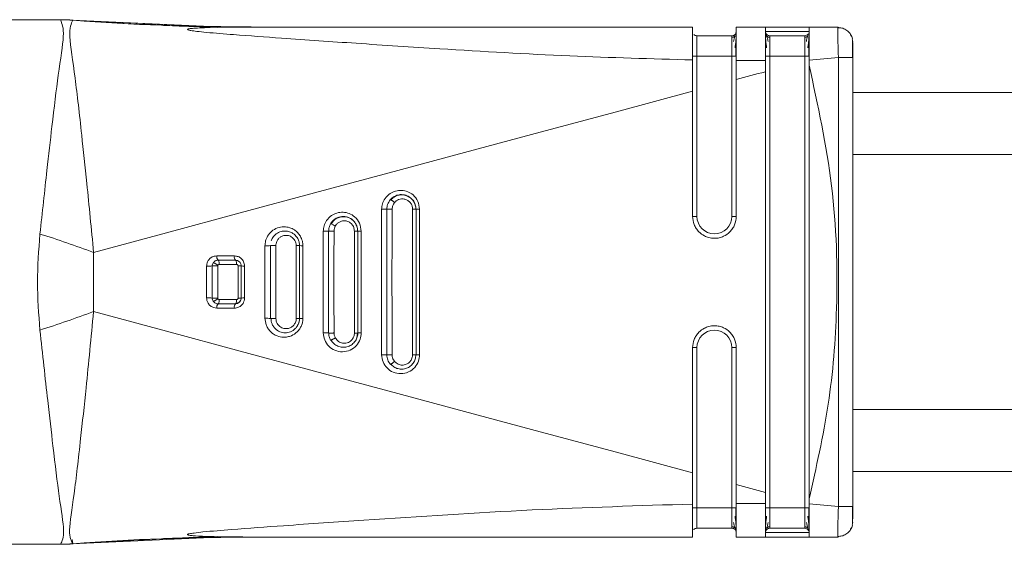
# Model space of a CAD drawing. Header units: millimetres. Extents: x -450 to 1924, y -64 to 425.
# Tile 11 of 41: x -211 to -177, y 391 to 409. Entities that reach past the tile are written whole.
import ezdxf

# ---------------------------------------------------------------- set-up
doc = ezdxf.new("R2010")
doc.units = ezdxf.units.MM

# ---------------------------------------------------------------- blocks, each defined once
blk = doc.blocks.new('Drawing View1')
at = {"color": 7, "linetype": 'Continuous', "lineweight": 18}
for p, q in [((-109.01, 2.5), (-93.636, 2.5)), ((-93.302, 2.491), (-93.64, 2.5)), ((-93.189, 2.483), (-93.64, 2.5)), ((-93.636, 2.5), (-93.634, 2.499)), ((-88.461, 2.264), (-93.23, 2.486)), ((-88.836, 2.282), (-93.23, 2.486)), ((-93.192, 2.484), (-93.192, 2.483)), ((-87.674, 2.254), (-89.273, 2.282)), ((-87.669, 2.254), (-88.168, 2.262)), ((-71.91, 2.25), (-87.105, 2.25)), ((-69.41, 2.25), (-70.41, 2.25)), ((-67.91, 2.25), (-69.41, 2.25)), ((-67.91, 2.1), (-69.41, 2.1)), ((-66.91, 2.25), (-67.91, 2.25)), ((-66.91, 2.25), (-66.915, 2.21)), ((-70.56, 1.95), (-71.76, 1.95)), ((-68.06, 1.95), (-69.26, 1.95)), ((-66.41, 1.75), (-66.428, 1.843)), ((-66.419, 1.724), (-66.419, 1.795)), ((-71.91, 0.046), (-71.91, 1.119)), ((-71.76, 1.25), (-71.76, -4.25)), ((-70.56, 1.25), (-71.76, 1.25)), ((-70.56, -4.25), (-70.56, 1.25)), ((-69.26, 1.25), (-69.26, -14.25)), ((-68.06, 1.25), (-69.26, 1.25)), ((-68.06, -14.25), (-68.06, 1.25)), ((-66.901, 1.205), (-67.91, 1.111)), ((-67.91, 1.111), (-67.91, 0.943)), ((-66.901, 1.205), (-66.901, -14.205)), ((-66.41, 1.205), (-66.427, 1.205)), ((-66.41, 1.205), (-66.41, -14.205)), ((0, 0), (-66.41, 0)), ((0, -2.125), (-66.41, -2.125)), ((-82.59, -4.005), (-82.59, -8.995)), ((-81.529, -4), (-81.529, -9)), ((-81.41, -4), (-81.529, -4)), ((-81.41, -4), (-81.41, -9)), ((-81.41, -5.542), (-81.41, -4)), ((-81.287, -8.996), (-81.287, -4.004)), ((-71.91, -4.25), (-71.76, -4.25)), ((-70.41, -4.25), (-70.56, -4.25)), ((-84.593, -4.755), (-84.593, -8.245)), ((-84.41, -8.25), (-84.41, -4.75)), ((-83.526, -4.75), (-83.526, -8.25)), ((-83.41, -4.75), (-83.526, -4.75)), ((-83.41, -4.75), (-83.41, -8.25)), ((-86.597, -5.254), (-86.597, -7.746)), ((-86.41, -7.75), (-86.41, -5.25)), ((-86.222, -7.749), (-86.222, -5.25)), ((-85.41, -5.25), (-85.523, -5.25)), ((-85.523, -5.25), (-85.523, -7.75)), ((-85.41, -5.25), (-85.41, -7.75)), ((-92.483, -7.514), (-92.483, -5.486)), ((-88.41, -7.05), (-88.41, -5.95)), ((-88.205, -5.752), (-88.231, -5.754)), ((-88.219, -7.05), (-88.219, -5.95)), ((-88.21, -5.75), (-87.61, -5.75)), ((-88.169, -5.9), (-87.57, -5.9)), ((-87.52, -5.95), (-87.52, -7.05)), ((-87.41, -5.95), (-87.41, -7.05)), ((-87.57, -7.1), (-88.169, -7.1)), ((-87.41, -7.05), (-87.417, -7.05)), ((-88.21, -7.25), (-88.205, -7.246)), ((-87.61, -7.25), (-88.21, -7.25)), ((-85.41, -7.75), (-85.523, -7.75)), ((-81.41, -9), (-81.41, -7.449)), ((-83.41, -8.25), (-83.526, -8.25)), ((-83.44, -8.41), (-83.414, -8.25)), ((-71.91, -8.75), (-71.76, -8.75)), ((-71.76, -8.75), (-71.76, -14.25)), ((-70.56, -14.25), (-70.56, -8.75)), ((-70.41, -8.75), (-70.56, -8.75)), ((-81.41, -9), (-81.529, -9)), ((0, -10.875), (-66.41, -10.875)), ((-66.41, -13), (0, -13)), ((-67.91, -13.942), (-67.91, -14.111)), ((-66.901, -14.205), (-67.91, -14.111)), ((-70.56, -14.25), (-71.76, -14.25)), ((-70.41, -14.25), (-70.56, -14.25)), ((-68.06, -14.25), (-69.26, -14.25)), ((-67.91, -14.25), (-68.06, -14.25)), ((-66.41, -14.75), (-66.428, -14.843)), ((-70.56, -14.95), (-71.76, -14.95)), ((-69.41, -15.023), (-69.41, -15.036)), ((-69.41, -15.1), (-67.91, -15.1)), ((-68.06, -14.95), (-69.26, -14.95)), ((-109.01, -15.5), (-93.636, -15.5)), ((-93.64, -15.5), (-93.189, -15.483)), ((-93.23, -15.486), (-88.462, -15.264)), ((-93.23, -15.486), (-88.461, -15.264)), ((-93.218, -15.339), (-93.192, -15.482)), ((-89.263, -15.282), (-87.669, -15.254)), ((-88.583, -15.27), (-88.168, -15.262)), ((-71.91, -15.25), (-87.105, -15.25)), ((-69.41, -15.25), (-70.41, -15.25)), ((-69.41, -15.25), (-67.91, -15.25)), ((-66.91, -15.25), (-67.91, -15.25)), ((-66.916, -15.23), (-66.91, -15.25))]:
    blk.add_line(p, q, dxfattribs=at)
at = {"color": 7, "linetype": 'Continuous', "lineweight": 18, "flags": 128}
for points in [[(-70.41, 1.25), (-70.413, 1.25), (-70.421, 1.25), (-70.435, 1.25), (-70.454, 1.25), (-70.477, 1.25), (-70.503, 1.25), (-70.531, 1.25), (-70.56, 1.25)], [(-67.91, 1.25), (-67.913, 1.25), (-67.921, 1.25), (-67.935, 1.25), (-67.954, 1.25), (-67.977, 1.25), (-68.003, 1.25), (-68.031, 1.25), (-68.06, 1.25)], [(-70.41, 0.449), (-70.285, 0.482), (-70.16, 0.516), (-70.035, 0.549), (-69.91, 0.583), (-69.785, 0.616), (-69.66, 0.65), (-69.535, 0.683), (-69.41, 0.717)], [(-92.483, -5.486), (-89.977, -4.81), (-87.448, -4.129), (-84.897, -3.443), (-82.327, -2.751), (-79.741, -2.056), (-77.141, -1.358), (-74.529, -0.657), (-71.91, 0.046)], [(-92.483, -7.514), (-89.977, -8.19), (-87.448, -8.871), (-84.897, -9.557), (-82.327, -10.249), (-79.741, -10.944), (-77.141, -11.642), (-74.529, -12.343), (-71.91, -13.046)], [(-70.41, -13.449), (-70.285, -13.482), (-70.16, -13.516), (-70.035, -13.549), (-69.91, -13.583), (-69.785, -13.616), (-69.66, -13.65), (-69.535, -13.683), (-69.41, -13.717)]]:
    blk.add_lwpolyline(points, dxfattribs=at)
at = {"color": 7, "linetype": 'Continuous', "lineweight": 18}
for centre, radius, start, end in [((-93.563, -3.076), 5.57, 86.1769, 90.5995), ((-87.105, 82.38), 80.13, 265.64339, 269.99986), ((-70.56, 2.1), 0.15, 270, 0), ((-68.06, 2.1), 0.15, 270, 320.6906), ((-82.542, -2.299), 1.706, 268.4051, 274.4186), ((-82.537, -91.335), 87.334, 89.7977, 89.91687), ((-81.314, -2.97), 1.035, 264.6998, 271.498), ((-71.16, -4.25), 0.6, 180, 0), ((-84.431, -4.928), 0.428, 54.2171, 78.721), ((-104.295, -36.896), 33.558, 69.391, 72.7177), ((-84.543, -2.988), 1.768, 268.361, 274.2988), ((-84.506, -121.299), 116.549, 89.86212, 89.95306), ((-83.317, -3.695), 1.06, 264.9592, 271.3924), ((-86.544, -3.467), 1.789, 268.2904, 274.2827), ((-85.319, -4.194), 1.06, 265.0922, 271.3252), ((-88.084, -5.637), 0.169, 168.7435, 221.9554), ((-87.48, -5.637), 0.172, 168.8508, 221.0261), ((-88.546, -2.888), 3.065, 268.9755, 272.5392), ((-88.473, -185.35), 179.4, 89.91884, 89.97984), ((-87.322, -4.277), 1.675, 266.9844, 270.7971), ((-88.546, -10.112), 3.065, 87.4603, 91.0247), ((-87.322, -8.723), 1.675, 89.2028, 93.0156), ((-88.084, -7.363), 0.169, 138.0445, 191.2565), ((-87.48, -7.363), 0.172, 138.9733, 191.1497), ((-104.298, 23.895), 33.558, 287.2885, 290.6152), ((-86.544, -9.533), 1.788, 85.7175, 91.7101), ((-84.543, -10.012), 1.768, 85.7013, 91.6393), ((-83.317, -9.305), 1.06, 88.608, 95.0416), ((-71.16, -8.75), 0.6, 0, 180), ((-82.542, -10.701), 1.706, 85.5816, 91.5954), ((-81.314, -10.03), 1.035, 88.5027, 95.3013), ((-70.56, -15.1), 0.15, 359.9966, 90), ((-68.06, -15.1), 0.15, 31.7257, 90), ((-93.563, -9.924), 5.57, 269.4004, 273.8231), ((-87.105, -95.38), 80.13, 90.00014, 94.35661)]:
    blk.add_arc(centre, radius, start, end, dxfattribs=at)
for points, knots in [([(-94.325, -4.853), (-94.245, -4.109), (-94.103, -2.8), (-93.887, -0.929), (-93.691, 0.736), (-93.455, 2.12), (-93.565, 2.366), (-93.621, 2.494)], [0, 0, 0, 0, 0.1900085, 0.3346503, 0.5383376, 0.7615276, 1, 1, 1, 1]), ([(-93.621, 2.494), (-93.626, 2.496), (-93.635, 2.499), (-93.636, 2.5), (-93.636, 2.5)], [0, 0, 0, 0, 0.561067, 1, 1, 1, 1]), ([(-93.636, 2.5), (-93.553, 2.499), (-93.405, 2.498), (-93.257, 2.488), (-93.192, 2.484)], [0, 0, 0, 0, 0.559994, 1, 1, 1, 1]), ([(-92.483, -5.486), (-92.56, -4.683), (-92.697, -3.264), (-92.919, -1.196), (-93.123, 0.635), (-93.373, 2.135), (-93.254, 2.363), (-93.192, 2.482)], [0, 0, 0, 0, 0.190167, 0.336225, 0.540876, 0.762002, 1, 1, 1, 1]), ([(-93.192, 2.482), (-93.192, 2.482), (-93.192, 2.483), (-93.192, 2.483), (-93.192, 2.484)], [0, 0, 0, 0, 0.5563332, 1, 1, 1, 1]), ([(-93.192, 2.484), (-92.017, 2.409), (-89.921, 2.275), (-87.82, 2.258), (-86.896, 2.25)], [0, 0, 0, 0, 0.560021, 1, 1, 1, 1]), ([(-88.221, 2.235), (-88.555, 2.247), (-89.202, 2.27), (-89.798, 2.294), (-90.086, 2.306)], [0, 0, 0, 0, 0.515573, 1, 1, 1, 1]), ([(-87.105, 2.25), (-87.631, 2.249), (-88.268, 2.247), (-88.948, 2.215), (-89.129, 2.2), (-89.206, 2.188), (-89.233, 2.181), (-89.249, 2.175), (-89.258, 2.168), (-89.254, 2.159), (-89.233, 2.15), (-89.195, 2.139), (-89.101, 2.121), (-88.903, 2.095), (-88.417, 2.046), (-87.447, 1.969), (-85.732, 1.846), (-83.372, 1.683), (-80.072, 1.467), (-76.219, 1.241), (-73.317, 1.159), (-71.91, 1.119)], [0, 0, 0, 0, 0.079633, 0.096416, 0.106506, 0.108989, 0.110947, 0.112535, 0.113904, 0.115836, 0.117972, 0.120667, 0.124353, 0.135955, 0.15357, 0.20236, 0.286651, 0.417176, 0.562519, 0.787792, 1, 1, 1, 1]), ([(-71.91, 1.922), (-71.91, 2.015), (-71.91, 2.204), (-71.91, 2.235), (-71.91, 2.25)], [0, 0, 0, 0, 0.489594, 1, 1, 1, 1]), ([(-70.453, 1.533), (-70.446, 1.581), (-70.432, 1.679), (-70.419, 1.815), (-70.411, 1.94), (-70.41, 2.003), (-70.41, 2.035)], [0, 0, 0, 0, 0.238341, 0.484239, 0.738095, 1, 1, 1, 1]), ([(-70.41, 1.099), (-70.41, 1.254), (-70.41, 1.567), (-70.41, 1.942), (-70.41, 2.2), (-70.41, 2.233), (-70.41, 2.25)], [0, 0, 0, 0, 0.249034, 0.499186, 0.749184, 1, 1, 1, 1]), ([(-69.41, 1.096), (-69.41, 1.255), (-69.41, 1.564), (-69.41, 1.937), (-69.41, 2.198), (-69.41, 2.233), (-69.41, 2.25)], [0, 0, 0, 0, 0.256857, 0.499427, 0.744777, 1, 1, 1, 1]), ([(-69.41, 2.1), (-69.41, 2.085), (-69.41, 2.055), (-69.41, 1.87), (-69.41, 1.676), (-69.41, 1.479), (-69.41, 1.33), (-69.41, 1.25)], [0, 0, 0, 0, 0.2760948, 0.5225118, 0.6631331, 0.8208207, 1, 1, 1, 1]), ([(-69.41, 2.036), (-69.41, 2.005), (-69.409, 1.942), (-69.401, 1.816), (-69.388, 1.68), (-69.374, 1.582), (-69.367, 1.534)], [0, 0, 0, 0, 0.261923, 0.515785, 0.761658, 1, 1, 1, 1]), ([(-69.316, 1.753), (-69.334, 1.821), (-69.362, 1.924), (-69.387, 2.011), (-69.395, 2.033), (-69.4, 2.045)], [0, 0, 0, 0, 0.485076, 0.738499, 1, 1, 1, 1]), ([(-67.953, 1.533), (-67.946, 1.581), (-67.932, 1.679), (-67.919, 1.815), (-67.911, 1.94), (-67.91, 2.003), (-67.91, 2.035)], [0, 0, 0, 0, 0.238341, 0.484239, 0.738095, 1, 1, 1, 1]), ([(-67.91, 1.111), (-67.91, 1.261), (-67.91, 1.561), (-67.91, 1.934), (-67.91, 2.204), (-67.91, 2.235), (-67.91, 2.25)], [0, 0, 0, 0, 0.250255, 0.500093, 0.749776, 1, 1, 1, 1]), ([(-66.445, 1.92), (-66.469, 1.967), (-66.517, 2.06), (-66.64, 2.161), (-66.781, 2.223), (-66.88, 2.228), (-66.928, 2.23)], [0, 0, 0, 0, 0.25578, 0.515825, 0.767388, 1, 1, 1, 1]), ([(-66.915, 2.21), (-66.917, 2.2), (-66.923, 2.171), (-66.924, 1.959), (-66.918, 1.68), (-66.91, 1.418), (-66.904, 1.276), (-66.901, 1.205)], [0, 0, 0, 0, 0.149471, 0.429111, 0.704279, 0.849702, 1, 1, 1, 1]), ([(-66.445, 1.921), (-66.469, 1.967), (-66.517, 2.06), (-66.64, 2.161), (-66.774, 2.221), (-66.865, 2.226), (-66.905, 2.228)], [0, 0, 0, 0, 0.265791, 0.536014, 0.797424, 1, 1, 1, 1]), ([(-71.91, 1.119), (-71.91, 1.277), (-71.91, 1.587), (-71.91, 1.811), (-71.91, 1.922)], [0, 0, 0, 0, 0.509532, 1, 1, 1, 1]), ([(-71.91, 1.85), (-71.91, 1.834), (-71.91, 1.775), (-71.91, 1.653), (-71.91, 1.465), (-71.91, 1.325), (-71.91, 1.25)], [0, 0, 0, 0, 0.1011808, 0.3670655, 0.6645026, 1, 1, 1, 1]), ([(-71.869, 1.998), (-71.868, 1.997), (-71.856, 1.979), (-71.818, 1.958), (-71.779, 1.953), (-71.76, 1.95)], [0, 0, 0, 0, 0.038266, 0.519133, 1, 1, 1, 1]), ([(-71.76, 1.95), (-71.76, 1.94), (-71.76, 1.919), (-71.76, 1.757), (-71.76, 1.526), (-71.76, 1.342), (-71.76, 1.25)], [0, 0, 0, 0, 0.250154, 0.499436, 0.749043, 1, 1, 1, 1]), ([(-70.56, 1.25), (-70.56, 1.342), (-70.56, 1.526), (-70.56, 1.757), (-70.56, 1.919), (-70.56, 1.94), (-70.56, 1.95)], [0, 0, 0, 0, 0.250957, 0.500564, 0.749846, 1, 1, 1, 1]), ([(-70.453, 1.937), (-70.461, 1.931), (-70.476, 1.918), (-70.504, 1.905), (-70.532, 1.898), (-70.551, 1.897), (-70.56, 1.896)], [0, 0, 0, 0, 0.262688, 0.519982, 0.767001, 1, 1, 1, 1]), ([(-70.434, 2.019), (-70.438, 2.01), (-70.447, 1.991), (-70.47, 1.914), (-70.491, 1.816), (-70.504, 1.75)], [0, 0, 0, 0, 0.258386, 0.511098, 1, 1, 1, 1]), ([(-70.42, 1.242), (-70.42, 1.295), (-70.42, 1.4), (-70.42, 1.551), (-70.42, 1.692), (-70.42, 1.77), (-70.421, 1.81)], [0, 0, 0, 0, 0.250243, 0.500316, 0.750205, 1, 1, 1, 1]), ([(-70.41, 1.922), (-70.41, 1.933), (-70.41, 1.972), (-70.41, 1.994), (-70.41, 2.009)], [0, 0, 0, 0, 0.2721124, 1, 1, 1, 1]), ([(-69.26, 1.897), (-69.269, 1.897), (-69.288, 1.898), (-69.316, 1.906), (-69.344, 1.918), (-69.359, 1.931), (-69.367, 1.937)], [0, 0, 0, 0, 0.233002, 0.48002, 0.737312, 1, 1, 1, 1]), ([(-69.26, 1.95), (-69.26, 1.94), (-69.26, 1.919), (-69.26, 1.757), (-69.26, 1.526), (-69.26, 1.342), (-69.26, 1.25)], [0, 0, 0, 0, 0.250154, 0.499436, 0.749043, 1, 1, 1, 1]), ([(-68.06, 1.25), (-68.06, 1.342), (-68.06, 1.526), (-68.06, 1.757), (-68.06, 1.919), (-68.06, 1.94), (-68.06, 1.95)], [0, 0, 0, 0, 0.250957, 0.500564, 0.749846, 1, 1, 1, 1]), ([(-67.953, 1.937), (-67.961, 1.931), (-67.976, 1.918), (-68.004, 1.905), (-68.032, 1.898), (-68.051, 1.897), (-68.06, 1.896)], [0, 0, 0, 0, 0.262688, 0.519982, 0.767001, 1, 1, 1, 1]), ([(-67.934, 2.019), (-67.938, 2.01), (-67.947, 1.991), (-67.97, 1.914), (-67.991, 1.816), (-68.004, 1.75)], [0, 0, 0, 0, 0.2583861, 0.5110976, 1, 1, 1, 1]), ([(-67.92, 1.242), (-67.92, 1.295), (-67.92, 1.4), (-67.92, 1.551), (-67.92, 1.692), (-67.92, 1.77), (-67.921, 1.81)], [0, 0, 0, 0, 0.250243, 0.500316, 0.750205, 1, 1, 1, 1]), ([(-66.418, 1.841), (-66.426, 1.871), (-66.442, 1.935), (-66.475, 1.954), (-66.492, 1.964)], [0, 0, 0, 0, 0.475268, 1, 1, 1, 1]), ([(-66.418, 1.592), (-66.418, 1.63), (-66.419, 1.717), (-66.419, 1.767), (-66.419, 1.795)], [0, 0, 0, 0, 0.429234, 1, 1, 1, 1]), ([(-66.41, 1.717), (-66.41, 1.712), (-66.41, 1.694), (-66.41, 1.571), (-66.41, 1.394), (-66.41, 1.267), (-66.41, 1.205)], [0, 0, 0, 0, 0.123721, 0.463842, 0.732823, 1, 1, 1, 1]), ([(-66.418, 1.199), (-66.418, 1.262), (-66.418, 1.387), (-66.418, 1.538), (-66.418, 1.607), (-66.418, 1.63)], [0, 0, 0, 0, 0.3973457, 0.7943908, 1, 1, 1, 1]), ([(-66.418, 1.199), (-66.418, 1.261), (-66.418, 1.387), (-66.418, 1.524), (-66.418, 1.581), (-66.418, 1.592)], [0, 0, 0, 0, 0.445098, 0.889843, 1, 1, 1, 1]), ([(-70.41, 1.099), (-70.41, 0.976), (-70.41, 0.76), (-70.41, 0.542), (-70.41, 0.449)], [0, 0, 0, 0, 0.570582, 1, 1, 1, 1]), ([(-70.41, 1.099), (-70.222, 1.098), (-69.889, 1.095), (-69.556, 1.095), (-69.41, 1.096)], [0, 0, 0, 0, 0.563222, 1, 1, 1, 1]), ([(-69.41, 0.717), (-69.41, 0.787), (-69.41, 0.913), (-69.41, 1.039), (-69.41, 1.096)], [0, 0, 0, 0, 0.5536399, 1, 1, 1, 1]), ([(-66.427, 1.205), (-66.432, 1.205), (-66.445, 1.205), (-66.546, 1.205), (-66.707, 1.205), (-66.836, 1.205), (-66.901, 1.205)], [0, 0, 0, 0, 0.151362, 0.434241, 0.717121, 1, 1, 1, 1]), ([(-69.41, -13.717), (-69.41, -11.022), (-69.41, -6.211), (-69.41, -1.4), (-69.41, 0.717)], [0, 0, 0, 0, 0.560031, 1, 1, 1, 1]), ([(-67.91, 0.943), (-67.61, -0.432), (-67.012, -3.179), (-66.891, -7.104), (-67.175, -10.71), (-67.665, -12.864), (-67.91, -13.942)], [0, 0, 0, 0, 0.28024, 0.559855, 0.779601, 1, 1, 1, 1]), ([(-67.91, 0.943), (-67.91, -1.836), (-67.91, -6.798), (-67.91, -11.759), (-67.91, -13.942)], [0, 0, 0, 0, 0.559993, 1, 1, 1, 1]), ([(-70.41, 0.449), (-70.41, -0.428), (-70.41, -1.995), (-70.41, -3.561), (-70.41, -4.25)], [0, 0, 0, 0, 0.560002, 1, 1, 1, 1]), ([(-71.91, -4.25), (-71.91, -3.448), (-71.91, -2.016), (-71.91, -0.584), (-71.91, 0.046)], [0, 0, 0, 0, 0.559985, 1, 1, 1, 1]), ([(-81.287, -4.004), (-81.299, -3.912), (-81.323, -3.726), (-81.487, -3.515), (-81.689, -3.392), (-81.899, -3.345), (-82.11, -3.367), (-82.314, -3.459), (-82.475, -3.615), (-82.573, -3.81), (-82.584, -3.943), (-82.59, -4.005)], [0, 0, 0, 0, 0.134387, 0.270116, 0.373824, 0.479039, 0.584256, 0.685463, 0.805996, 0.909843, 1, 1, 1, 1]), ([(-82.411, -4), (-82.406, -3.946), (-82.396, -3.828), (-82.329, -3.731), (-82.293, -3.678)], [0, 0, 0, 0, 0.457769, 1, 1, 1, 1]), ([(-82.293, -3.678), (-82.266, -3.65), (-82.21, -3.593), (-82.095, -3.529), (-81.941, -3.49), (-81.767, -3.51), (-81.616, -3.586), (-81.503, -3.697), (-81.425, -3.838), (-81.415, -3.947), (-81.41, -4)], [0, 0, 0, 0, 0.095895, 0.194773, 0.322721, 0.484171, 0.61556, 0.73382, 0.86996, 1, 1, 1, 1]), ([(-82.293, -3.678), (-82.291, -3.678), (-82.288, -3.676), (-82.276, -3.68), (-82.26, -3.689), (-82.242, -3.7), (-82.222, -3.714), (-82.199, -3.731), (-82.172, -3.752), (-82.155, -3.767), (-82.146, -3.775)], [0, 0, 0, 0, 0.136994, 0.267534, 0.389021, 0.499979, 0.610951, 0.732451, 0.863, 1, 1, 1, 1]), ([(-81.415, -4.007), (-81.418, -3.957), (-81.426, -3.856), (-81.494, -3.718), (-81.597, -3.607), (-81.729, -3.533), (-81.876, -3.503), (-82.025, -3.518), (-82.166, -3.575), (-82.238, -3.646), (-82.275, -3.681)], [0, 0, 0, 0, 0.124866, 0.249809, 0.374627, 0.499292, 0.623933, 0.748773, 0.874061, 1, 1, 1, 1]), ([(-82.145, -3.774), (-82.127, -3.755), (-82.086, -3.713), (-82.003, -3.668), (-81.901, -3.645), (-81.789, -3.655), (-81.683, -3.702), (-81.598, -3.781), (-81.54, -3.884), (-81.532, -3.962), (-81.529, -4)], [0, 0, 0, 0, 0.093826, 0.204031, 0.329319, 0.463373, 0.598394, 0.732574, 0.866939, 1, 1, 1, 1]), ([(-82.411, -9), (-82.412, -8.064), (-82.415, -6.397), (-82.412, -4.731), (-82.411, -4)], [0, 0, 0, 0, 0.561705, 1, 1, 1, 1]), ([(-82.229, -8.999), (-82.232, -8.063), (-82.238, -6.397), (-82.232, -4.731), (-82.229, -4.001)], [0, 0, 0, 0, 0.561693, 1, 1, 1, 1]), ([(-82.229, -4.001), (-82.225, -3.957), (-82.216, -3.874), (-82.168, -3.807), (-82.145, -3.774)], [0, 0, 0, 0, 0.522143, 1, 1, 1, 1]), ([(-83.291, -4.754), (-83.303, -4.66), (-83.327, -4.472), (-83.495, -4.261), (-83.701, -4.139), (-83.915, -4.094), (-84.127, -4.121), (-84.327, -4.216), (-84.482, -4.371), (-84.577, -4.564), (-84.588, -4.694), (-84.593, -4.755)], [0, 0, 0, 0, 0.135185, 0.272261, 0.377488, 0.484751, 0.591543, 0.692042, 0.810013, 0.911732, 1, 1, 1, 1]), ([(-84.348, -4.508), (-84.326, -4.475), (-84.283, -4.408), (-84.183, -4.324), (-84.072, -4.272), (-83.957, -4.249), (-83.821, -4.249), (-83.669, -4.299), (-83.527, -4.414), (-83.429, -4.566), (-83.416, -4.69), (-83.41, -4.75)], [0, 0, 0, 0, 0.088729, 0.182864, 0.293162, 0.36578, 0.450942, 0.602861, 0.721548, 0.864409, 1, 1, 1, 1]), ([(-83.486, -4.505), (-83.494, -4.487), (-83.526, -4.42), (-83.628, -4.335), (-83.773, -4.267), (-83.935, -4.251), (-84.092, -4.289), (-84.234, -4.374), (-84.298, -4.464), (-84.329, -4.509)], [0, 0, 0, 0, 0.056988, 0.213687, 0.370114, 0.526557, 0.683434, 0.841164, 1, 1, 1, 1]), ([(-71.91, -4.25), (-71.9, -4.345), (-71.884, -4.489), (-71.791, -4.663), (-71.68, -4.802), (-71.531, -4.912), (-71.349, -4.983), (-71.173, -5.007), (-70.998, -4.989), (-70.811, -4.925), (-70.651, -4.814), (-70.532, -4.669), (-70.437, -4.494), (-70.421, -4.347), (-70.41, -4.25)], [0, 0, 0, 0, 0.120108, 0.183377, 0.248622, 0.347038, 0.415602, 0.496941, 0.57136, 0.638217, 0.748801, 0.813411, 0.876907, 1, 1, 1, 1]), ([(-85.295, -5.254), (-85.298, -5.201), (-85.307, -5.088), (-85.37, -4.937), (-85.466, -4.807), (-85.589, -4.703), (-85.752, -4.625), (-85.954, -4.594), (-86.175, -4.633), (-86.371, -4.747), (-86.508, -4.909), (-86.584, -5.083), (-86.593, -5.2), (-86.597, -5.254)], [0, 0, 0, 0, 0.075669, 0.164787, 0.233499, 0.310956, 0.398367, 0.4985, 0.611916, 0.727202, 0.830679, 0.920924, 1, 1, 1, 1]), ([(-84.41, -4.75), (-84.407, -4.708), (-84.402, -4.623), (-84.366, -4.546), (-84.348, -4.508)], [0, 0, 0, 0, 0.50105, 1, 1, 1, 1]), ([(-84.225, -4.751), (-84.223, -4.716), (-84.218, -4.657), (-84.192, -4.604), (-84.181, -4.581)], [0, 0, 0, 0, 0.573714, 1, 1, 1, 1]), ([(-84.181, -4.581), (-84.167, -4.559), (-84.136, -4.51), (-84.063, -4.449), (-83.963, -4.404), (-83.841, -4.394), (-83.717, -4.429), (-83.613, -4.508), (-83.54, -4.62), (-83.53, -4.707), (-83.526, -4.75)], [0, 0, 0, 0, 0.084422, 0.185892, 0.306091, 0.441556, 0.582282, 0.721931, 0.861634, 1, 1, 1, 1]), ([(-83.414, -4.758), (-83.417, -4.702), (-83.421, -4.611), (-83.468, -4.535), (-83.486, -4.505)], [0, 0, 0, 0, 0.610837, 1, 1, 1, 1]), ([(-94.325, -8.147), (-94.368, -7.598), (-94.452, -6.5), (-94.368, -5.402), (-94.325, -4.853)], [0, 0, 0, 0, 0.4999724, 1, 1, 1, 1]), ([(-86.379, -5.077), (-86.375, -5.067), (-86.351, -5.006), (-86.28, -4.9), (-86.16, -4.809), (-86.029, -4.759), (-85.897, -4.743), (-85.757, -4.767), (-85.64, -4.824), (-85.545, -4.901), (-85.47, -5), (-85.419, -5.122), (-85.413, -5.208), (-85.41, -5.25)], [0, 0, 0, 0, 0.0236084, 0.1396056, 0.2697524, 0.340778, 0.4429848, 0.5541538, 0.6464589, 0.720712, 0.8173315, 0.9103731, 1, 1, 1, 1]), ([(-86.222, -5.25), (-86.221, -5.228), (-86.218, -5.179), (-86.192, -5.098), (-86.14, -5.017), (-86.058, -4.947), (-85.95, -4.901), (-85.821, -4.895), (-85.678, -4.944), (-85.578, -5.045), (-85.53, -5.158), (-85.525, -5.22), (-85.523, -5.25)], [0, 0, 0, 0, 0.058992, 0.132132, 0.227579, 0.317583, 0.425083, 0.546249, 0.671117, 0.835444, 0.918174, 1, 1, 1, 1]), ([(-84.225, -8.249), (-84.227, -7.601), (-84.229, -6.435), (-84.227, -5.268), (-84.225, -4.751)], [0, 0, 0, 0, 0.555969, 1, 1, 1, 1]), ([(-83.41, -8.25), (-83.41, -7.567), (-83.41, -6.4), (-83.41, -5.233), (-83.41, -4.75)], [0, 0, 0, 0, 0.585648, 1, 1, 1, 1]), ([(-83.291, -8.246), (-83.291, -7.564), (-83.292, -6.4), (-83.291, -5.236), (-83.291, -4.754)], [0, 0, 0, 0, 0.585647, 1, 1, 1, 1]), ([(-86.41, -5.25), (-86.409, -5.25), (-86.406, -5.25), (-86.392, -5.25), (-86.373, -5.25), (-86.35, -5.25), (-86.324, -5.25), (-86.293, -5.25), (-86.258, -5.25), (-86.234, -5.25), (-86.222, -5.25)], [0, 0, 0, 0, 0.137223, 0.267433, 0.387963, 0.497455, 0.608552, 0.730615, 0.862046, 1, 1, 1, 1]), ([(-85.41, -7.75), (-85.41, -7.268), (-85.41, -6.434), (-85.41, -5.601), (-85.41, -5.25)], [0, 0, 0, 0, 0.578624, 1, 1, 1, 1]), ([(-85.295, -7.746), (-85.295, -7.266), (-85.295, -6.435), (-85.295, -5.604), (-85.295, -5.254)], [0, 0, 0, 0, 0.578625, 1, 1, 1, 1]), ([(-88.25, -5.604), (-88.279, -5.606), (-88.342, -5.611), (-88.436, -5.651), (-88.516, -5.717), (-88.569, -5.8), (-88.596, -5.878), (-88.599, -5.929), (-88.601, -5.953)], [0, 0, 0, 0, 0.162686, 0.346492, 0.557609, 0.726171, 0.874109, 1, 1, 1, 1]), ([(-87.649, -5.604), (-87.762, -5.604), (-87.962, -5.604), (-88.162, -5.604), (-88.25, -5.604)], [0, 0, 0, 0, 0.5619577, 1, 1, 1, 1]), ([(-87.299, -5.952), (-87.305, -5.902), (-87.318, -5.802), (-87.406, -5.691), (-87.52, -5.618), (-87.603, -5.609), (-87.649, -5.604)], [0, 0, 0, 0, 0.27039, 0.535775, 0.744539, 1, 1, 1, 1]), ([(-88.601, -5.953), (-88.601, -6.157), (-88.601, -6.522), (-88.601, -6.887), (-88.601, -7.047)], [0, 0, 0, 0, 0.560123, 1, 1, 1, 1]), ([(-88.41, -5.95), (-88.409, -5.93), (-88.405, -5.892), (-88.387, -5.858), (-88.379, -5.843)], [0, 0, 0, 0, 0.542875, 1, 1, 1, 1]), ([(-88.379, -5.843), (-88.378, -5.842), (-88.375, -5.84), (-88.363, -5.842), (-88.346, -5.848), (-88.322, -5.858), (-88.295, -5.872), (-88.265, -5.889), (-88.237, -5.906), (-88.219, -5.918), (-88.211, -5.923)], [0, 0, 0, 0, 0.1137724, 0.2366497, 0.3664462, 0.5000007, 0.6335551, 0.7633513, 0.8862281, 1, 1, 1, 1]), ([(-88.206, -5.753), (-88.219, -5.753), (-88.246, -5.754), (-88.285, -5.766), (-88.316, -5.78), (-88.331, -5.793), (-88.335, -5.797)], [0, 0, 0, 0, 0.275568, 0.577942, 0.880948, 1, 1, 1, 1]), ([(-88.219, -5.95), (-88.219, -5.945), (-88.218, -5.936), (-88.213, -5.927), (-88.211, -5.923)], [0, 0, 0, 0, 0.514525, 1, 1, 1, 1]), ([(-88.211, -5.923), (-88.209, -5.92), (-88.204, -5.914), (-88.194, -5.906), (-88.182, -5.901), (-88.173, -5.9), (-88.169, -5.9)], [0, 0, 0, 0, 0.229475, 0.460672, 0.730808, 1, 1, 1, 1]), ([(-87.413, -5.951), (-87.414, -5.937), (-87.415, -5.91), (-87.428, -5.871), (-87.449, -5.835), (-87.476, -5.805), (-87.508, -5.781), (-87.545, -5.765), (-87.576, -5.757), (-87.594, -5.757), (-87.6, -5.757)], [0, 0, 0, 0, 0.136117, 0.27231, 0.408174, 0.543208, 0.67737, 0.810754, 0.943671, 1, 1, 1, 1]), ([(-87.57, -5.9), (-87.564, -5.901), (-87.553, -5.902), (-87.539, -5.91), (-87.53, -5.919), (-87.524, -5.928), (-87.521, -5.939), (-87.52, -5.946), (-87.52, -5.95)], [0, 0, 0, 0, 0.2216346, 0.4400982, 0.584189, 0.7205944, 0.8567161, 1, 1, 1, 1]), ([(-87.299, -7.048), (-87.299, -6.847), (-87.299, -6.481), (-87.299, -6.116), (-87.299, -5.952)], [0, 0, 0, 0, 0.551131, 1, 1, 1, 1]), ([(-88.601, -7.047), (-88.599, -7.077), (-88.594, -7.141), (-88.55, -7.239), (-88.471, -7.327), (-88.364, -7.385), (-88.286, -7.393), (-88.25, -7.396)], [0, 0, 0, 0, 0.15664, 0.347141, 0.566253, 0.797598, 1, 1, 1, 1]), ([(-88.379, -7.157), (-88.388, -7.14), (-88.406, -7.107), (-88.409, -7.069), (-88.41, -7.05)], [0, 0, 0, 0, 0.495741, 1, 1, 1, 1]), ([(-88.41, -7.05), (-88.409, -7.05), (-88.407, -7.05), (-88.394, -7.05), (-88.375, -7.05), (-88.348, -7.05), (-88.317, -7.05), (-88.283, -7.05), (-88.25, -7.05), (-88.229, -7.05), (-88.219, -7.05)], [0, 0, 0, 0, 0.113929, 0.236843, 0.366573, 0.5, 0.633427, 0.763157, 0.886071, 1, 1, 1, 1]), ([(-88.379, -7.157), (-88.378, -7.158), (-88.375, -7.16), (-88.363, -7.158), (-88.346, -7.152), (-88.322, -7.142), (-88.295, -7.128), (-88.265, -7.111), (-88.237, -7.094), (-88.219, -7.082), (-88.211, -7.077)], [0, 0, 0, 0, 0.113774, 0.236652, 0.366448, 0.500002, 0.633556, 0.763352, 0.886228, 1, 1, 1, 1]), ([(-88.211, -7.077), (-88.214, -7.072), (-88.218, -7.064), (-88.219, -7.054), (-88.219, -7.05)], [0, 0, 0, 0, 0.556659, 1, 1, 1, 1]), ([(-88.169, -7.1), (-88.173, -7.1), (-88.18, -7.099), (-88.192, -7.095), (-88.203, -7.088), (-88.208, -7.08), (-88.211, -7.077)], [0, 0, 0, 0, 0.2307988, 0.45919, 0.7320226, 1, 1, 1, 1]), ([(-88.205, -7.246), (-88.201, -7.245), (-88.192, -7.24), (-88.18, -7.208), (-88.171, -7.159), (-88.169, -7.12), (-88.169, -7.1)], [0, 0, 0, 0, 0.182912, 0.455275, 0.727637, 1, 1, 1, 1]), ([(-87.649, -7.396), (-87.602, -7.391), (-87.51, -7.38), (-87.41, -7.31), (-87.347, -7.231), (-87.307, -7.148), (-87.302, -7.083), (-87.299, -7.048)], [0, 0, 0, 0, 0.261453, 0.508983, 0.649421, 0.811251, 1, 1, 1, 1]), ([(-87.6, -7.243), (-87.594, -7.243), (-87.576, -7.243), (-87.545, -7.235), (-87.508, -7.219), (-87.476, -7.195), (-87.449, -7.165), (-87.428, -7.129), (-87.415, -7.09), (-87.414, -7.063), (-87.413, -7.049)], [0, 0, 0, 0, 0.056351, 0.189271, 0.322658, 0.456811, 0.59185, 0.727707, 0.863912, 1, 1, 1, 1]), ([(-87.595, -7.229), (-87.584, -7.228), (-87.56, -7.228), (-87.525, -7.217), (-87.494, -7.2), (-87.466, -7.176), (-87.443, -7.147), (-87.426, -7.113), (-87.417, -7.08), (-87.417, -7.059), (-87.417, -7.05)], [0, 0, 0, 0, 0.127996, 0.256077, 0.384726, 0.514235, 0.6447, 0.77607, 0.907997, 1, 1, 1, 1]), ([(-87.52, -7.05), (-87.52, -7.056), (-87.521, -7.067), (-87.53, -7.081), (-87.539, -7.09), (-87.548, -7.096), (-87.559, -7.099), (-87.566, -7.1), (-87.57, -7.1)], [0, 0, 0, 0, 0.217305, 0.430777, 0.575827, 0.714334, 0.853388, 1, 1, 1, 1]), ([(-87.417, -7.05), (-87.417, -7.05), (-87.42, -7.05), (-87.44, -7.05), (-87.474, -7.05), (-87.504, -7.05), (-87.52, -7.05)], [0, 0, 0, 0, 0.026954, 0.351303, 0.675651, 1, 1, 1, 1]), ([(-88.371, -7.154), (-88.361, -7.168), (-88.34, -7.198), (-88.296, -7.228), (-88.25, -7.246), (-88.219, -7.247), (-88.205, -7.248)], [0, 0, 0, 0, 0.267922, 0.531824, 0.792487, 1, 1, 1, 1]), ([(-88.25, -7.396), (-88.138, -7.396), (-87.938, -7.396), (-87.738, -7.396), (-87.649, -7.396)], [0, 0, 0, 0, 0.558055, 1, 1, 1, 1]), ([(-93.192, -15.482), (-93.254, -15.383), (-93.376, -15.19), (-93.153, -13.866), (-92.953, -12.109), (-92.718, -9.952), (-92.569, -8.404), (-92.483, -7.514)], [0, 0, 0, 0, 0.215583, 0.424685, 0.63353, 0.789403, 1, 1, 1, 1]), ([(-86.597, -7.746), (-86.589, -7.821), (-86.578, -7.939), (-86.505, -8.084), (-86.451, -8.158), (-86.386, -8.225), (-86.308, -8.29), (-86.16, -8.366), (-85.99, -8.401), (-85.824, -8.388), (-85.656, -8.337), (-85.51, -8.241), (-85.402, -8.111), (-85.341, -7.996), (-85.302, -7.873), (-85.297, -7.788), (-85.295, -7.746)], [0, 0, 0, 0, 0.108868, 0.170073, 0.235648, 0.243541, 0.308214, 0.38546, 0.48989, 0.563467, 0.631506, 0.750347, 0.814407, 0.877392, 0.939244, 1, 1, 1, 1]), ([(-86.41, -7.75), (-86.409, -7.75), (-86.407, -7.75), (-86.4, -7.75), (-86.393, -7.75), (-86.392, -7.75)], [0, 0, 0, 0, 0.445046, 0.925147, 1, 1, 1, 1]), ([(-86.392, -7.739), (-86.391, -7.773), (-86.387, -7.839), (-86.358, -7.936), (-86.311, -8.023), (-86.228, -8.124), (-86.092, -8.216), (-85.902, -8.253), (-85.712, -8.217), (-85.578, -8.126), (-85.504, -8.042), (-85.482, -7.999), (-85.475, -7.985)], [0, 0, 0, 0, 0.075886, 0.151571, 0.226946, 0.301943, 0.45009, 0.597139, 0.743746, 0.890512, 0.964424, 1, 1, 1, 1]), ([(-86.392, -7.75), (-86.387, -7.75), (-86.376, -7.75), (-86.35, -7.75), (-86.319, -7.75), (-86.286, -7.75), (-86.253, -7.75), (-86.232, -7.75), (-86.222, -7.75)], [0, 0, 0, 0, 0.148617, 0.327954, 0.507287, 0.681651, 0.84686, 1, 1, 1, 1]), ([(-85.523, -7.75), (-85.524, -7.772), (-85.527, -7.821), (-85.553, -7.902), (-85.605, -7.983), (-85.687, -8.053), (-85.794, -8.099), (-85.924, -8.105), (-86.067, -8.056), (-86.167, -7.955), (-86.215, -7.841), (-86.22, -7.78), (-86.222, -7.749)], [0, 0, 0, 0, 0.05889, 0.131984, 0.227373, 0.317308, 0.424713, 0.545782, 0.670567, 0.834795, 0.917467, 1, 1, 1, 1]), ([(-85.41, -7.75), (-85.412, -7.784), (-85.417, -7.854), (-85.44, -7.937), (-85.468, -7.977), (-85.476, -7.988)], [0, 0, 0, 0, 0.414742, 0.836034, 1, 1, 1, 1]), ([(-85.475, -7.985), (-85.466, -7.97), (-85.442, -7.928), (-85.419, -7.848), (-85.415, -7.783), (-85.413, -7.75)], [0, 0, 0, 0, 0.20608, 0.603144, 1, 1, 1, 1]), ([(-85.295, -7.746), (-85.31, -7.747), (-85.34, -7.747), (-85.377, -7.748), (-85.404, -7.749), (-85.408, -7.75), (-85.41, -7.75)], [0, 0, 0, 0, 0.243609, 0.467621, 0.72131, 1, 1, 1, 1]), ([(-70.41, -8.75), (-70.421, -8.653), (-70.437, -8.506), (-70.532, -8.331), (-70.651, -8.186), (-70.811, -8.075), (-70.998, -8.011), (-71.173, -7.993), (-71.349, -8.017), (-71.531, -8.088), (-71.68, -8.198), (-71.791, -8.337), (-71.884, -8.511), (-71.9, -8.655), (-71.91, -8.75)], [0, 0, 0, 0, 0.123082, 0.18658, 0.251196, 0.361764, 0.428626, 0.503058, 0.584391, 0.652955, 0.751381, 0.816619, 0.879885, 1, 1, 1, 1]), ([(-93.621, -15.494), (-93.564, -15.387), (-93.452, -15.175), (-93.662, -13.949), (-93.854, -12.35), (-94.081, -10.4), (-94.236, -8.973), (-94.325, -8.147)], [0, 0, 0, 0, 0.215496, 0.427053, 0.635274, 0.788728, 1, 1, 1, 1]), ([(-84.593, -8.245), (-84.584, -8.329), (-84.564, -8.497), (-84.416, -8.713), (-84.199, -8.861), (-83.933, -8.913), (-83.664, -8.853), (-83.448, -8.694), (-83.314, -8.477), (-83.299, -8.32), (-83.291, -8.246)], [0, 0, 0, 0, 0.121562, 0.244482, 0.372443, 0.505911, 0.640023, 0.770914, 0.893144, 1, 1, 1, 1]), ([(-84.41, -8.25), (-84.409, -8.25), (-84.407, -8.25), (-84.395, -8.25), (-84.376, -8.25), (-84.35, -8.25), (-84.32, -8.25), (-84.288, -8.25), (-84.256, -8.25), (-84.235, -8.249), (-84.225, -8.249)], [0, 0, 0, 0, 0.11449, 0.237535, 0.367026, 0.499999, 0.632972, 0.762464, 0.885509, 1, 1, 1, 1]), ([(-84.348, -8.492), (-84.366, -8.454), (-84.402, -8.377), (-84.407, -8.292), (-84.41, -8.25)], [0, 0, 0, 0, 0.499024, 1, 1, 1, 1]), ([(-84.333, -8.484), (-84.302, -8.529), (-84.24, -8.621), (-84.099, -8.708), (-83.942, -8.748), (-83.781, -8.735), (-83.631, -8.67), (-83.515, -8.558), (-83.449, -8.464), (-83.44, -8.411), (-83.44, -8.41)], [0, 0, 0, 0, 0.144578, 0.288075, 0.430723, 0.572903, 0.714997, 0.857266, 0.999733, 1, 1, 1, 1]), ([(-84.328, -8.49), (-84.324, -8.489), (-84.315, -8.486), (-84.293, -8.477), (-84.266, -8.465), (-84.237, -8.45), (-84.208, -8.435), (-84.19, -8.424), (-84.181, -8.419)], [0, 0, 0, 0, 0.132947, 0.315428, 0.497904, 0.675414, 0.84376, 1, 1, 1, 1]), ([(-84.181, -8.419), (-84.196, -8.388), (-84.221, -8.334), (-84.224, -8.274), (-84.225, -8.249)], [0, 0, 0, 0, 0.584591, 1, 1, 1, 1]), ([(-83.526, -8.25), (-83.527, -8.269), (-83.529, -8.311), (-83.548, -8.379), (-83.588, -8.457), (-83.652, -8.525), (-83.735, -8.575), (-83.828, -8.602), (-83.947, -8.601), (-84.085, -8.549), (-84.149, -8.463), (-84.181, -8.419)], [0, 0, 0, 0, 0.0609743, 0.1340307, 0.2260478, 0.3422097, 0.4352678, 0.5408216, 0.6547701, 0.8280016, 1, 1, 1, 1]), ([(-83.41, -8.25), (-83.411, -8.286), (-83.414, -8.342), (-83.433, -8.394), (-83.44, -8.412)], [0, 0, 0, 0, 0.6456853, 1, 1, 1, 1]), ([(-84.348, -8.492), (-84.346, -8.492), (-84.344, -8.494), (-84.337, -8.493), (-84.33, -8.491), (-84.328, -8.49)], [0, 0, 0, 0, 0.423239, 0.879262, 1, 1, 1, 1]), ([(-71.91, -13.046), (-71.91, -12.244), (-71.91, -10.812), (-71.91, -9.38), (-71.91, -8.75)], [0, 0, 0, 0, 0.5600153, 1, 1, 1, 1]), ([(-70.41, -8.75), (-70.41, -9.627), (-70.41, -11.193), (-70.41, -12.759), (-70.41, -13.449)], [0, 0, 0, 0, 0.559975, 1, 1, 1, 1]), ([(-82.59, -8.995), (-82.58, -9.079), (-82.56, -9.247), (-82.412, -9.463), (-82.195, -9.611), (-81.93, -9.663), (-81.663, -9.604), (-81.446, -9.446), (-81.311, -9.229), (-81.295, -9.07), (-81.287, -8.996)], [0, 0, 0, 0, 0.12211, 0.245335, 0.372955, 0.505082, 0.637903, 0.768428, 0.891679, 1, 1, 1, 1]), ([(-82.411, -9), (-82.409, -9), (-82.406, -9), (-82.394, -9), (-82.375, -9), (-82.351, -8.999), (-82.321, -8.999), (-82.29, -8.999), (-82.259, -8.999), (-82.239, -8.999), (-82.229, -8.999)], [0, 0, 0, 0, 0.115075, 0.238255, 0.367497, 0.5, 0.632503, 0.761746, 0.884925, 1, 1, 1, 1]), ([(-82.287, -9.328), (-82.323, -9.279), (-82.393, -9.181), (-82.405, -9.06), (-82.411, -9)], [0, 0, 0, 0, 0.501133, 1, 1, 1, 1]), ([(-82.279, -9.313), (-82.243, -9.349), (-82.172, -9.421), (-82.032, -9.48), (-81.883, -9.498), (-81.736, -9.469), (-81.603, -9.397), (-81.498, -9.288), (-81.428, -9.151), (-81.419, -9.05), (-81.415, -9)], [0, 0, 0, 0, 0.126134, 0.251556, 0.376473, 0.501136, 0.625765, 0.750491, 0.875295, 1, 1, 1, 1]), ([(-82.145, -9.226), (-82.172, -9.186), (-82.219, -9.117), (-82.226, -9.034), (-82.229, -8.999)], [0, 0, 0, 0, 0.583209, 1, 1, 1, 1]), ([(-81.529, -9), (-81.53, -9.018), (-81.531, -9.057), (-81.548, -9.12), (-81.582, -9.193), (-81.646, -9.269), (-81.748, -9.334), (-81.884, -9.36), (-82.034, -9.329), (-82.108, -9.26), (-82.145, -9.226)], [0, 0, 0, 0, 0.062202, 0.135737, 0.227017, 0.340978, 0.481272, 0.64725, 0.824568, 1, 1, 1, 1]), ([(-82.293, -9.322), (-82.291, -9.322), (-82.288, -9.324), (-82.282, -9.322), (-82.275, -9.319), (-82.274, -9.318)], [0, 0, 0, 0, 0.426527, 0.884468, 1, 1, 1, 1]), ([(-82.274, -9.318), (-82.27, -9.316), (-82.261, -9.312), (-82.242, -9.3), (-82.219, -9.284), (-82.193, -9.265), (-82.169, -9.245), (-82.153, -9.232), (-82.146, -9.225)], [0, 0, 0, 0, 0.134562, 0.316273, 0.49797, 0.674967, 0.843263, 1, 1, 1, 1]), ([(-71.91, -14.119), (-71.91, -13.915), (-71.91, -13.561), (-71.91, -13.2), (-71.91, -13.046)], [0, 0, 0, 0, 0.576678, 1, 1, 1, 1]), ([(-70.41, -13.449), (-70.41, -13.568), (-70.41, -13.786), (-70.41, -14.002), (-70.41, -14.099)], [0, 0, 0, 0, 0.5493, 1, 1, 1, 1]), ([(-69.41, -14.096), (-69.41, -14.024), (-69.41, -13.898), (-69.41, -13.772), (-69.41, -13.717)], [0, 0, 0, 0, 0.566355, 1, 1, 1, 1]), ([(-71.91, -14.119), (-73.748, -14.176), (-77.524, -14.294), (-82.208, -14.604), (-85.648, -14.839), (-87.488, -14.972), (-88.517, -15.054), (-88.995, -15.106), (-89.168, -15.132), (-89.236, -15.15), (-89.257, -15.161), (-89.257, -15.171), (-89.236, -15.181), (-89.196, -15.19), (-89.136, -15.198), (-88.986, -15.213), (-88.641, -15.231), (-87.988, -15.247), (-87.439, -15.249), (-87.105, -15.25)], [0, 0, 0, 0, 0.277155, 0.569443, 0.709642, 0.801656, 0.852577, 0.869317, 0.879228, 0.882226, 0.884534, 0.88657, 0.888768, 0.891502, 0.895083, 0.899771, 0.916626, 0.949186, 1, 1, 1, 1]), ([(-71.91, -14.917), (-71.91, -14.807), (-71.91, -14.583), (-71.91, -14.276), (-71.91, -14.119)], [0, 0, 0, 0, 0.490418, 1, 1, 1, 1]), ([(-69.41, -14.096), (-69.595, -14.096), (-69.929, -14.096), (-70.262, -14.098), (-70.41, -14.099)], [0, 0, 0, 0, 0.556487, 1, 1, 1, 1]), ([(-70.41, -15.25), (-70.41, -15.233), (-70.41, -15.2), (-70.41, -14.942), (-70.41, -14.567), (-70.41, -14.254), (-70.41, -14.099)], [0, 0, 0, 0, 0.250822, 0.500825, 0.750972, 1, 1, 1, 1]), ([(-69.41, -15.25), (-69.41, -15.233), (-69.41, -15.198), (-69.41, -14.937), (-69.41, -14.564), (-69.41, -14.255), (-69.41, -14.096)], [0, 0, 0, 0, 0.255216, 0.500584, 0.743135, 1, 1, 1, 1]), ([(-67.91, -15.25), (-67.91, -15.235), (-67.91, -15.204), (-67.91, -14.934), (-67.91, -14.561), (-67.91, -14.261), (-67.91, -14.111)], [0, 0, 0, 0, 0.250098, 0.499887, 0.749619, 1, 1, 1, 1]), ([(-66.418, -14.63), (-66.418, -14.607), (-66.418, -14.538), (-66.418, -14.387), (-66.418, -14.262), (-66.418, -14.199)], [0, 0, 0, 0, 0.205609, 0.602654, 1, 1, 1, 1]), ([(-71.91, -14.25), (-71.91, -14.32), (-71.91, -14.452), (-71.91, -14.632), (-71.91, -14.761), (-71.91, -14.827), (-71.91, -14.85)], [0, 0, 0, 0, 0.315244, 0.594195, 0.858802, 1, 1, 1, 1]), ([(-71.76, -14.25), (-71.76, -14.342), (-71.76, -14.526), (-71.76, -14.757), (-71.76, -14.919), (-71.76, -14.94), (-71.76, -14.95)], [0, 0, 0, 0, 0.250957, 0.500564, 0.749846, 1, 1, 1, 1]), ([(-70.56, -14.95), (-70.56, -14.94), (-70.56, -14.919), (-70.56, -14.757), (-70.56, -14.526), (-70.56, -14.342), (-70.56, -14.25)], [0, 0, 0, 0, 0.250154, 0.499436, 0.749043, 1, 1, 1, 1]), ([(-70.41, -15.034), (-70.41, -15.002), (-70.411, -14.939), (-70.419, -14.814), (-70.432, -14.679), (-70.446, -14.582), (-70.453, -14.534)], [0, 0, 0, 0, 0.262074, 0.516005, 0.761849, 1, 1, 1, 1]), ([(-70.421, -14.812), (-70.42, -14.773), (-70.42, -14.694), (-70.42, -14.552), (-70.42, -14.4), (-70.42, -14.295), (-70.42, -14.243)], [0, 0, 0, 0, 0.249951, 0.499867, 0.749923, 1, 1, 1, 1]), ([(-70.41, -15.012), (-70.41, -14.999), (-70.41, -14.962), (-70.41, -14.861), (-70.41, -14.708), (-70.41, -14.504), (-70.41, -14.336), (-70.41, -14.25)], [0, 0, 0, 0, 0.104707, 0.30425, 0.474972, 0.729772, 1, 1, 1, 1]), ([(-69.41, -14.25), (-69.41, -14.372), (-69.41, -14.604), (-69.41, -14.848), (-69.41, -14.993), (-69.41, -15.081), (-69.41, -15.093), (-69.41, -15.1)], [0, 0, 0, 0, 0.274402, 0.520197, 0.661354, 0.819855, 1, 1, 1, 1]), ([(-69.367, -14.534), (-69.374, -14.582), (-69.388, -14.678), (-69.401, -14.813), (-69.409, -14.938), (-69.41, -15.001), (-69.41, -15.033)], [0, 0, 0, 0, 0.2382162, 0.4840628, 0.7379987, 1, 1, 1, 1]), ([(-69.26, -14.25), (-69.26, -14.342), (-69.26, -14.526), (-69.26, -14.757), (-69.26, -14.919), (-69.26, -14.94), (-69.26, -14.95)], [0, 0, 0, 0, 0.250957, 0.500564, 0.749846, 1, 1, 1, 1]), ([(-68.06, -14.95), (-68.06, -14.94), (-68.06, -14.919), (-68.06, -14.757), (-68.06, -14.526), (-68.06, -14.342), (-68.06, -14.25)], [0, 0, 0, 0, 0.250154, 0.499436, 0.749043, 1, 1, 1, 1]), ([(-67.91, -15.034), (-67.91, -15.002), (-67.911, -14.939), (-67.919, -14.814), (-67.932, -14.679), (-67.946, -14.582), (-67.953, -14.534)], [0, 0, 0, 0, 0.262074, 0.516005, 0.761849, 1, 1, 1, 1]), ([(-67.921, -14.812), (-67.92, -14.773), (-67.92, -14.694), (-67.92, -14.552), (-67.92, -14.4), (-67.92, -14.295), (-67.92, -14.243)], [0, 0, 0, 0, 0.249951, 0.499867, 0.749923, 1, 1, 1, 1]), ([(-66.901, -14.205), (-66.904, -14.276), (-66.91, -14.418), (-66.918, -14.679), (-66.924, -14.966), (-66.922, -15.149), (-66.919, -15.222), (-66.916, -15.229), (-66.916, -15.23)], [0, 0, 0, 0, 0.1501148, 0.2953942, 0.5703924, 0.8497438, 0.9937945, 1, 1, 1, 1]), ([(-66.41, -14.205), (-66.41, -14.286), (-66.41, -14.448), (-66.41, -14.566), (-66.41, -14.625)], [0, 0, 0, 0, 0.4993925, 1, 1, 1, 1]), ([(-70.504, -14.753), (-70.486, -14.82), (-70.459, -14.923), (-70.433, -15.01), (-70.425, -15.033), (-70.421, -15.044)], [0, 0, 0, 0, 0.485153, 0.738595, 1, 1, 1, 1]), ([(-69.399, -15.044), (-69.395, -15.032), (-69.387, -15.01), (-69.361, -14.923), (-69.334, -14.82), (-69.316, -14.753)], [0, 0, 0, 0, 0.261439, 0.514813, 1, 1, 1, 1]), ([(-68.004, -14.753), (-67.986, -14.82), (-67.959, -14.923), (-67.933, -15.01), (-67.925, -15.033), (-67.921, -15.044)], [0, 0, 0, 0, 0.4851532, 0.7385948, 1, 1, 1, 1]), ([(-66.492, -14.964), (-66.475, -14.954), (-66.442, -14.935), (-66.426, -14.871), (-66.418, -14.841)], [0, 0, 0, 0, 0.524785, 1, 1, 1, 1]), ([(-66.419, -14.795), (-66.419, -14.767), (-66.419, -14.727), (-66.418, -14.654), (-66.418, -14.63)], [0, 0, 0, 0, 0.674693, 1, 1, 1, 1]), ([(-71.91, -15.25), (-71.91, -15.234), (-71.91, -15.204), (-71.91, -15.011), (-71.91, -14.917)], [0, 0, 0, 0, 0.510429, 1, 1, 1, 1]), ([(-71.869, -14.998), (-71.868, -14.997), (-71.856, -14.979), (-71.818, -14.958), (-71.779, -14.953), (-71.76, -14.95)], [0, 0, 0, 0, 0.038293, 0.519146, 1, 1, 1, 1]), ([(-70.56, -14.897), (-70.551, -14.897), (-70.532, -14.898), (-70.504, -14.906), (-70.476, -14.918), (-70.461, -14.931), (-70.453, -14.937)], [0, 0, 0, 0, 0.2330034, 0.4800219, 0.737313, 1, 1, 1, 1]), ([(-69.367, -14.937), (-69.359, -14.931), (-69.344, -14.918), (-69.316, -14.906), (-69.288, -14.898), (-69.269, -14.897), (-69.26, -14.897)], [0, 0, 0, 0, 0.262684, 0.519976, 0.766996, 1, 1, 1, 1]), ([(-68.06, -14.897), (-68.051, -14.897), (-68.032, -14.898), (-68.004, -14.906), (-67.976, -14.918), (-67.961, -14.931), (-67.953, -14.937)], [0, 0, 0, 0, 0.2330034, 0.4800219, 0.737313, 1, 1, 1, 1]), ([(-66.928, -15.23), (-66.88, -15.228), (-66.781, -15.223), (-66.64, -15.161), (-66.517, -15.06), (-66.469, -14.967), (-66.445, -14.921)], [0, 0, 0, 0, 0.232612, 0.484175, 0.74422, 1, 1, 1, 1]), ([(-93.636, -15.5), (-93.553, -15.499), (-93.405, -15.498), (-93.257, -15.488), (-93.192, -15.484)], [0, 0, 0, 0, 0.559994, 1, 1, 1, 1]), ([(-93.636, -15.5), (-93.636, -15.5), (-93.634, -15.499), (-93.625, -15.495), (-93.621, -15.494)], [0, 0, 0, 0, 0.558771, 1, 1, 1, 1]), ([(-93.192, -15.484), (-92.017, -15.409), (-89.921, -15.275), (-87.82, -15.258), (-86.896, -15.25)], [0, 0, 0, 0, 0.5600214, 1, 1, 1, 1]), ([(-93.192, -15.484), (-93.192, -15.483), (-93.192, -15.483), (-93.192, -15.482), (-93.192, -15.482)], [0, 0, 0, 0, 0.5627197, 1, 1, 1, 1]), ([(-90.086, -15.306), (-89.797, -15.294), (-89.202, -15.27), (-88.554, -15.247), (-88.221, -15.235)], [0, 0, 0, 0, 0.484427, 1, 1, 1, 1])]:
    blk.add_open_spline(points, degree=3, knots=knots, dxfattribs=at)
for points in [[(-69.41, 2.1), (-69.408, 2.08), (-69.403, 2.041), (-69.369, 1.991), (-69.319, 1.957), (-69.28, 1.952), (-69.26, 1.95)], [(-71.91, 1.25), (-71.908, 1.25), (-71.903, 1.25), (-71.869, 1.25), (-71.819, 1.25), (-71.78, 1.25), (-71.76, 1.25)], [(-69.41, 1.25), (-69.408, 1.25), (-69.403, 1.25), (-69.369, 1.25), (-69.319, 1.25), (-69.28, 1.25), (-69.26, 1.25)], [(-88.379, -5.843), (-88.369, -5.83), (-88.349, -5.803), (-88.308, -5.773), (-88.26, -5.754), (-88.227, -5.751), (-88.21, -5.75)], [(-88.21, -5.75), (-88.205, -5.752), (-88.194, -5.757), (-88.18, -5.791), (-88.171, -5.841), (-88.169, -5.88), (-88.169, -5.9)], [(-87.61, -5.75), (-87.605, -5.752), (-87.594, -5.757), (-87.581, -5.791), (-87.572, -5.841), (-87.57, -5.88), (-87.57, -5.9)], [(-87.41, -5.95), (-87.412, -5.95), (-87.415, -5.95), (-87.439, -5.95), (-87.474, -5.95), (-87.505, -5.95), (-87.52, -5.95)], [(-87.61, -7.25), (-87.605, -7.248), (-87.594, -7.243), (-87.581, -7.209), (-87.572, -7.159), (-87.57, -7.12), (-87.57, -7.1)], [(-71.91, -14.25), (-71.908, -14.25), (-71.903, -14.25), (-71.869, -14.25), (-71.819, -14.25), (-71.78, -14.25), (-71.76, -14.25)], [(-69.41, -14.25), (-69.408, -14.25), (-69.403, -14.25), (-69.369, -14.25), (-69.319, -14.25), (-69.28, -14.25), (-69.26, -14.25)], [(-66.41, -14.205), (-66.417, -14.205), (-66.432, -14.205), (-66.545, -14.205), (-66.707, -14.205), (-66.836, -14.205), (-66.901, -14.205)], [(-69.41, -15.1), (-69.408, -15.08), (-69.403, -15.041), (-69.369, -14.991), (-69.319, -14.957), (-69.28, -14.952), (-69.26, -14.95)]]:
    blk.add_open_spline(points, degree=3, dxfattribs=at)

msp = doc.modelspace()

# ---------------------------------------------------------------- block references
at = {"color": 7, "linetype": 'Continuous', "lineweight": 18}
msp.add_blockref('Drawing View1', (-116.291, 406.642), dxfattribs=at)

doc.saveas('drawing.dxf')
